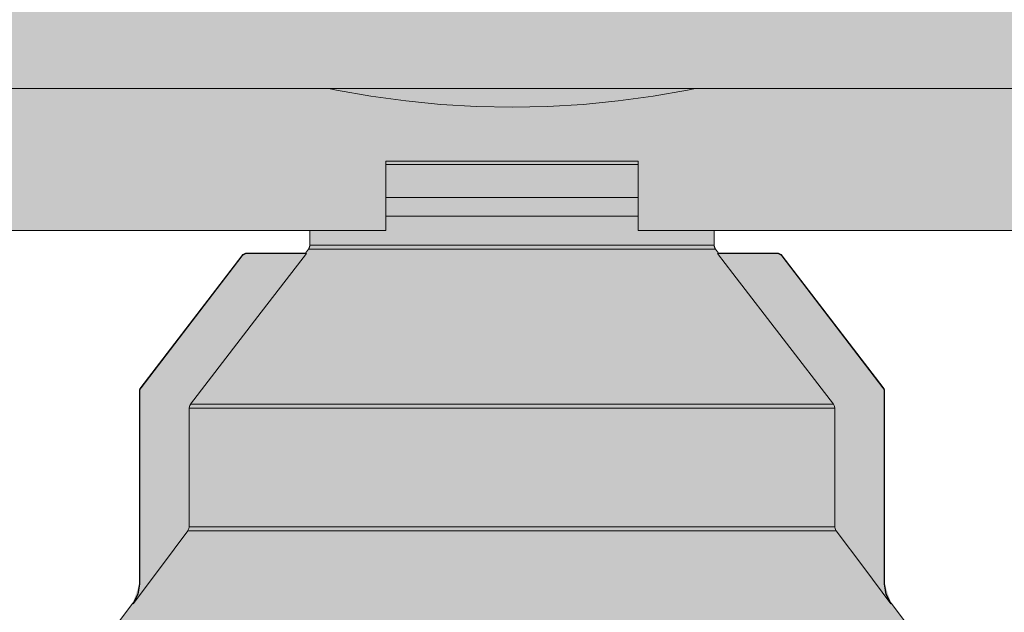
# Model space of a CAD drawing. Header units: inches. Extents: x -352 to 312, y -22 to 980.
# Tile 7 of 11: x -203 to 78, y 401 to 570. Entities that reach past the tile are written whole.
import ezdxf

# ---------------------------------------------------------------- set-up
doc = ezdxf.new("R2010")
doc.units = ezdxf.units.IN
doc.header["$LTSCALE"] = 48
doc.header["$MEASUREMENT"] = 0
doc.layers.add('None', color=7, linetype='Continuous', lineweight=5)

# ---------------------------------------------------------------- blocks, each defined once
blk = doc.blocks.new('Group')
at = {"layer": 'None', "linetype": 'Continuous', "lineweight": 0, "true_color": 0x404040, "transparency": 33554687}
h = blk.add_hatch(color=250, dxfattribs=at)
h.paths.add_polyline_path([(311.74, 493.87), (311.74, 673.4), (200.24, 673.4), (198.45, 673.29), (196.83, 672.93), (195.4, 672.31), (194.14, 671.45), (193.07, 670.33), (192.18, 668.96), (191.47, 667.33), (190.94, 665.45), (190.6, 666.12), (189.82, 667.64), (188.6, 670.02), (186.95, 673.27), (184.87, 677.37), (182.35, 682.33), (179.4, 688.15), (176.02, 694.83), (172.3, 702.13), (168.35, 709.78), (164.16, 717.8), (159.73, 726.18), (155.07, 734.93), (150.17, 744.04), (145.04, 753.51), (139.67, 763.34), (134.12, 773.41), (128.42, 783.6), (122.6, 793.9), (116.63, 804.31), (110.53, 814.84), (104.29, 825.49), (97.92, 836.24), (91.4, 847.12), (84.85, 857.86), (78.37, 868.21), (71.94, 878.19), (65.58, 887.78), (59.27, 896.99), (53.03, 905.81), (46.85, 914.26), (40.73, 922.32), (38.76, 924.85), (36.75, 927.4), (34.7, 929.97), (32.62, 932.55), (30.5, 935.14), (28.35, 937.75), (26.15, 940.38), (23.92, 943.02), (21.67, 945.64), (19.39, 948.19), (17.09, 950.68), (14.77, 953.1), (12.44, 955.45), (10.08, 957.74), (7.71, 959.97), (5.31, 962.12), (2.9, 964.2), (0.48, 966.16), (-1.95, 968.02), (-4.4, 969.78), (-6.85, 971.42), (-9.32, 972.97), (-11.8, 974.4), (-14.28, 975.73), (-16.77, 976.91), (-19.26, 977.91), (-21.74, 978.72), (-24.21, 979.34), (-26.67, 979.77), (-29.13, 980.02), (-31.59, 980.08), (-34.03, 979.95), (-40.22, 978.63), (-45.75, 975.84), (-50.61, 971.6), (-54.81, 965.89), (-58.35, 958.72), (-61.23, 950.1), (-63.45, 940.01), (-65.01, 928.46), (-65.76, 922.36), (-66.39, 916.08), (-66.9, 909.61), (-67.3, 902.97), (-67.58, 896.14), (-67.75, 889.13), (-67.79, 881.94), (-67.72, 874.56), (-70.56, 874.56), (-70.86, 874.56), (-71.13, 874.52), (-71.37, 874.43), (-71.57, 874.29), (-71.74, 874.11), (-71.88, 873.88), (-71.98, 873.61), (-72.05, 873.29), (-75.41, 852.23), (-77.67, 851.37), (-81.15, 825.24), (-81.17, 825.13), (-81.19, 824.99), (-81.2, 824.84), (-81.22, 824.67), (-81.22, 824.49), (-81.23, 824.28), (-81.24, 824.07), (-81.24, 823.83), (-81.24, 809.86), (-80.2, 792.09), (-80.2, 764.31), (-84.64, 764.31), (-84.64, 759.95), (-87, 759.95), (-87, 755.5), (-145.37, 755.5), (-145.37, 758.33), (-191.1, 758.33), (-191.1, 755.6), (-199.41, 755.6), (-218.31, 736.6), (-218.31, 619.43), (-247.6, 619.43), (-247.6, 616.6), (-251.38, 616.6), (-251.38, 636.44), (-258.94, 636.44), (-258.92, 631.79), (-258.9, 627.76), (-258.9, 624.35), (-258.89, 621.56), (-258.9, 619.39), (-258.9, 617.84), (-258.92, 616.91), (-258.94, 616.6), (-268.39, 616.6), (-268.39, 629.83), (-283.51, 629.83), (-288.28, 627.75), (-293.42, 600.16), (-312.99, 600.16), (-312.99, 597.24), (-319.47, 597.24), (-319.47, 594.87), (-351.48, 594.87), (-351.48, 572.26), (-319.6, 572.26), (-319.6, 569.73), (-312.99, 569.73), (-312.99, 566.9), (-293.42, 566.9), (-288.37, 539.31), (-283.51, 537.29), (-268.39, 537.23), (-268.39, 550.46), (-258.94, 550.46), (-258.94, 530.66), (-251.38, 530.66), (-251.38, 550.46), (-247.6, 550.46), (-247.6, 547.62), (-218.41, 547.62), (-218.38, 547.32), (-218.37, 547.03), (-218.41, 546.76), (-218.47, 546.49), (-218.56, 546.24), (-218.69, 546.01), (-218.85, 545.78), (-219.03, 545.57), (-219.12, 545.48), (-219.24, 545.37), (-219.37, 545.22), (-219.53, 545.05), (-219.72, 544.85), (-219.93, 544.63), (-220.16, 544.38), (-220.42, 544.1), (-220.7, 543.8), (-221.01, 543.49), (-221.34, 543.16), (-221.69, 542.82), (-222.07, 542.46), (-222.47, 542.09), (-222.9, 541.71), (-223.35, 541.31), (-223.82, 540.89), (-224.32, 540.47), (-224.84, 540.04), (-225.39, 539.61), (-225.96, 539.16), (-226.55, 538.7), (-227.17, 538.24), (-227.81, 537.77), (-228.47, 537.29), (-229.16, 536.82), (-229.87, 536.36), (-230.61, 535.89), (-231.37, 535.43), (-232.15, 534.98), (-232.96, 534.52), (-233.79, 534.07), (-234.07, 533.92), (-234.33, 533.75), (-234.59, 533.58), (-234.83, 533.39), (-235.07, 533.2), (-235.29, 532.99), (-235.51, 532.77), (-235.72, 532.54), (-235.92, 532.3), (-236.1, 532.06), (-236.28, 531.81), (-236.45, 531.56), (-236.62, 531.3), (-236.77, 531.04), (-236.91, 530.78), (-237.05, 530.51), (-237.18, 530.23), (-237.29, 529.96), (-237.4, 529.68), (-237.5, 529.4), (-237.6, 529.12), (-237.68, 528.84), (-237.75, 528.55), (-237.82, 528.27), (-237.88, 527.98), (-237.93, 527.7), (-237.97, 527.43), (-238.01, 527.16), (-238.03, 526.89), (-238.05, 526.63), (-238.06, 526.37), (-238.07, 526.11), (-238.07, 525.27), (-238.07, 524.09), (-238.08, 522.57), (-238.09, 520.7), (-238.1, 518.49), (-238.11, 515.95), (-238.13, 513.06), (-238.15, 509.83), (-120.23, 509.83), (-120.23, 505.71), (-120.25, 505.5), (-120.28, 505.3), (-120.31, 505.12), (-120.35, 504.96), (-120.41, 504.82), (-120.47, 504.69), (-120.54, 504.57), (-120.62, 504.47), (-120.71, 504.38), (-120.81, 504.27), (-120.92, 504.14), (-121.03, 504.01), (-121.16, 503.86), (-121.29, 503.7), (-121.43, 503.53), (-121.58, 503.34), (-138.15, 503.34), (-138.4, 503.33), (-138.64, 503.3), (-138.86, 503.24), (-139.06, 503.16), (-139.25, 503.05), (-139.42, 502.92), (-139.57, 502.77), (-139.7, 502.59), (-140.26, 501.83), (-141.68, 499.96), (-143.97, 496.97), (-147.12, 492.86), (-151.14, 487.63), (-156.03, 481.28), (-161.78, 473.82), (-168.39, 465.23), (-168.52, 465.07), (-168.63, 464.89), (-168.72, 464.72), (-168.79, 464.53), (-168.85, 464.34), (-168.89, 464.14), (-168.92, 463.93), (-168.93, 463.72), (-168.93, 462.68), (-168.93, 459.98), (-168.94, 455.63), (-168.94, 449.62), (-168.95, 441.95), (-168.96, 432.63), (-168.97, 421.66), (-168.99, 409.03), (-169.02, 408.19), (-169.11, 407.39), (-169.25, 406.62), (-169.45, 405.88), (-169.71, 405.18), (-170.02, 404.51), (-170.39, 403.88), (-170.81, 403.27), (-171.26, 402.69), (-171.72, 402.09), (-172.18, 401.49), (-172.64, 400.88), (-173.11, 400.26), (-173.59, 399.63), (-174.07, 398.99), (-174.55, 398.34), (-174.66, 398.22), (-174.76, 398.09), (-174.85, 397.94), (-174.91, 397.78), (-174.97, 397.6), (-175.01, 397.41), (-175.03, 397.21), (-175.04, 397), (-175.04, 389.73), (-175.05, 389.55), (-175.07, 389.38), (-175.1, 389.21), (-175.14, 389.06), (-175.19, 388.91), (-175.26, 388.77), (-175.33, 388.64), (-175.41, 388.52), (-175.52, 388.37), (-175.66, 388.19), (-175.84, 387.95), (-176.05, 387.67), (-176.29, 387.34), (-176.58, 386.96), (-176.89, 386.53), (-177.25, 386.06), (-177.35, 385.91), (-177.44, 385.76), (-177.51, 385.61), (-177.57, 385.46), (-177.62, 385.31), (-177.65, 385.15), (-177.67, 385), (-177.68, 384.85), (-177.68, 375.37), (-248.55, 375.37), (-248.55, 378.68), (-293.87, 378.68), (-293.87, 370.17), (-248.55, 370.17), (-248.55, 374.42), (-162.78, 374.42), (-162.75, 372.43), (-162.73, 370.7), (-162.72, 369.24), (-162.72, 368.05), (-162.72, 367.12), (-162.73, 366.45), (-162.75, 366.05), (-162.78, 365.92), (-177.57, 365.92), (-177.68, 339.9), (-177.68, 339.7), (-177.66, 339.5), (-177.6, 339.3), (-177.51, 339.1), (-177.39, 338.9), (-177.24, 338.7), (-177.06, 338.5), (-176.85, 338.3), (-176.63, 338.11), (-176.43, 337.93), (-176.24, 337.77), (-176.07, 337.62), (-175.91, 337.48), (-175.77, 337.36), (-175.65, 337.25), (-175.54, 337.15), (-175.42, 337.03), (-175.32, 336.9), (-175.23, 336.75), (-175.16, 336.58), (-175.11, 336.4), (-175.07, 336.19), (-175.04, 335.97), (-175.04, 335.74), (-175.04, 335.29), (-175.04, 334.44), (-175.04, 333.18), (-175.03, 331.52), (-175.03, 329.45), (-175.03, 326.98), (-175.03, 324.1), (-175.03, 320.82), (-175.02, 320.64), (-174.98, 320.47), (-174.92, 320.29), (-174.83, 320.11), (-174.72, 319.93), (-174.58, 319.76), (-174.42, 319.58), (-174.23, 319.4), (-174, 319.21), (-173.73, 318.97), (-173.4, 318.69), (-173.03, 318.37), (-172.61, 318.01), (-172.14, 317.61), (-171.62, 317.17), (-171.06, 316.69), (-170.54, 315.89), (-170.1, 315.09), (-169.72, 314.3), (-169.41, 313.5), (-169.17, 312.71), (-169, 311.92), (-168.9, 311.14), (-168.87, 310.35), (-168.87, 143.78), (-168.84, 142.52), (-168.69, 141.35), (-168.41, 140.25), (-168, 139.25), (-167.46, 138.32), (-166.79, 137.48), (-165.99, 136.72), (-165.06, 136.04), (-163.97, 135.36), (-162.69, 134.57), (-161.21, 133.69), (-159.54, 132.7), (-157.68, 131.61), (-155.62, 130.42), (-153.38, 129.12), (-150.94, 127.73), (-143.95, 127.72), (-143.95, 54.56), (-145.56, 53.97), (-145.56, 49.85), (-145.58, 49.47), (-145.65, 49.11), (-145.75, 48.77), (-145.89, 48.45), (-146.07, 48.16), (-146.28, 47.88), (-146.53, 47.63), (-146.82, 47.4), (-147.52, 46.9), (-149.02, 45.84), (-151.32, 44.2), (-154.42, 42.01), (-158.31, 39.25), (-162.99, 35.92), (-168.47, 32.03), (-174.75, 27.58), (-174.75, -21.95), (-154.16, -21.95), (-153.91, -21.91), (-153.7, -21.85), (-153.52, -21.77), (-153.37, -21.67), (-153.26, -21.55), (-153.18, -21.42), (-153.13, -21.27), (-153.11, -21.1), (-153.11, -18.17), (-153.14, -17.95), (-153.2, -17.76), (-153.29, -17.6), (-153.4, -17.47), (-153.55, -17.36), (-153.73, -17.29), (-153.93, -17.24), (-154.17, -17.23), (-158.78, -17.23), (-159, -17.22), (-159.19, -17.18), (-159.35, -17.11), (-159.49, -17.02), (-159.59, -16.9), (-159.66, -16.76), (-159.7, -16.58), (-159.72, -16.38), (-159.72, -16.08), (-159.72, -15.57), (-159.72, -14.88), (-159.72, -14), (-159.72, -12.92), (-159.72, -11.65), (-159.73, -10.19), (-159.73, -8.54), (-159.69, -8.31), (-159.62, -8.12), (-159.54, -7.96), (-159.43, -7.83), (-159.3, -7.72), (-159.15, -7.65), (-158.98, -7.61), (-158.78, -7.59), (-153.96, -7.59), (-153.77, -7.56), (-153.61, -7.52), (-153.47, -7.45), (-153.36, -7.38), (-153.27, -7.28), (-153.21, -7.17), (-153.17, -7.05), (-153.16, -6.91), (-153.16, -5.61), (-153.19, -5.43), (-153.25, -5.28), (-153.32, -5.15), (-153.43, -5.04), (-153.55, -4.96), (-153.7, -4.9), (-153.87, -4.86), (-154.06, -4.85), (-158.78, -4.85), (-159.01, -4.82), (-159.2, -4.76), (-159.36, -4.68), (-159.49, -4.59), (-159.6, -4.47), (-159.67, -4.34), (-159.71, -4.18), (-159.73, -4.01), (-159.73, -3.75), (-159.73, -3.33), (-159.73, -2.76), (-159.72, -2.04), (-159.72, -1.17), (-159.72, -0.14), (-159.72, 1.04), (-159.71, 2.38), (-159.65, 2.57), (-159.57, 2.73), (-159.48, 2.86), (-159.38, 2.98), (-159.26, 3.06), (-159.13, 3.12), (-159, 3.16), (-158.85, 3.17), (-91.7, 3.18), (-91.7, 1.85), (-78.66, -22.27), (-46.15, -22.34), (-33.11, 1.85), (-33.11, 3.18), (33.97, 3.18), (34.19, 3.14), (34.38, 3.08), (34.55, 3), (34.68, 2.89), (34.78, 2.76), (34.86, 2.61), (34.9, 2.43), (34.92, 2.24), (34.92, -3.91), (34.91, -4.13), (34.87, -4.32), (34.81, -4.48), (34.7, -4.61), (34.57, -4.72), (34.4, -4.79), (34.2, -4.84), (33.97, -4.85), (29.25, -4.85), (29.04, -4.89), (28.85, -4.94), (28.7, -5), (28.57, -5.08), (28.47, -5.17), (28.4, -5.28), (28.36, -5.41), (28.34, -5.54), (28.34, -6.73), (28.36, -6.93), (28.4, -7.11), (28.45, -7.25), (28.53, -7.38), (28.62, -7.47), (28.73, -7.54), (28.86, -7.58), (29, -7.59), (33.97, -7.59), (34.19, -7.65), (34.38, -7.72), (34.55, -7.81), (34.68, -7.92), (34.78, -8.05), (34.86, -8.19), (34.9, -8.36), (34.92, -8.54), (34.92, -16.28), (34.88, -16.5), (34.82, -16.69), (34.75, -16.85), (34.65, -16.98), (34.54, -17.09), (34.41, -17.16), (34.26, -17.2), (34.09, -17.22), (29.16, -17.22), (28.97, -17.25), (28.81, -17.3), (28.67, -17.38), (28.56, -17.49), (28.47, -17.62), (28.41, -17.78), (28.37, -17.96), (28.36, -18.17), (28.36, -21.26), (28.4, -21.42), (28.45, -21.56), (28.53, -21.68), (28.62, -21.77), (28.72, -21.85), (28.84, -21.9), (28.98, -21.93), (29.13, -21.94), (29.59, -21.94), (30.67, -21.94), (32.36, -21.94), (34.65, -21.94), (37.56, -21.95), (41.08, -21.95), (45.2, -21.95), (49.94, -21.95), (49.94, 27.53), (21.81, 47.56), (21.56, 47.84), (21.34, 48.11), (21.16, 48.38), (21.01, 48.66), (20.9, 48.94), (20.81, 49.21), (20.76, 49.49), (20.75, 49.77), (20.75, 50.09), (20.75, 50.46), (20.75, 50.9), (20.75, 51.4), (20.75, 51.96), (20.75, 52.59), (20.74, 53.28), (20.74, 54.03), (19.14, 54.64), (19.14, 127.72), (26.1, 127.72), (39.29, 135.24), (40.44, 135.99), (41.43, 136.82), (42.27, 137.74), (42.96, 138.73), (43.49, 139.8), (43.87, 140.96), (44.1, 142.2), (44.18, 143.51), (44.18, 147.31), (44.17, 155.97), (44.17, 169.51), (44.16, 187.92), (44.15, 211.2), (44.14, 239.35), (44.13, 272.38), (44.11, 310.28), (44.26, 311.54), (44.46, 312.7), (44.72, 313.74), (45.03, 314.68), (45.4, 315.5), (45.82, 316.22), (46.3, 316.82), (46.83, 317.31), (47.36, 317.73), (47.85, 318.11), (48.28, 318.45), (48.66, 318.75), (48.98, 319.01), (49.26, 319.22), (49.49, 319.4), (49.66, 319.54), (49.79, 319.67), (49.91, 319.81), (50, 319.97), (50.08, 320.16), (50.14, 320.37), (50.19, 320.6), (50.21, 320.85), (50.22, 321.12), (50.22, 335.87), (50.24, 336.09), (50.27, 336.29), (50.31, 336.48), (50.37, 336.65), (50.45, 336.81), (50.54, 336.95), (50.64, 337.08), (50.76, 337.19), (50.9, 337.3), (51.05, 337.42), (51.22, 337.55), (51.4, 337.68), (51.6, 337.82), (51.82, 337.98), (52.05, 338.13), (52.29, 338.3), (52.43, 338.43), (52.55, 338.59), (52.64, 338.76), (52.73, 338.96), (52.79, 339.18), (52.83, 339.43), (52.86, 339.69), (52.87, 339.98), (52.87, 365.92), (37.97, 365.92), (37.97, 374.42), (123.74, 374.42), (123.74, 370.17), (169.05, 370.17), (169.05, 378.68), (158.43, 378.69), (149.22, 378.7), (141.43, 378.71), (135.06, 378.71), (130.11, 378.71), (126.58, 378.7), (124.47, 378.69), (123.78, 378.68), (123.79, 378.61), (123.8, 378.45), (123.81, 378.19), (123.81, 377.83), (123.81, 377.38), (123.8, 376.82), (123.79, 376.17), (123.78, 375.42), (52.87, 375.42), (52.87, 384.67), (52.86, 384.87), (52.84, 385.06), (52.81, 385.25), (52.75, 385.43), (52.69, 385.61), (52.6, 385.78), (52.5, 385.95), (52.39, 386.12), (52.26, 386.3), (52.1, 386.51), (51.92, 386.75), (51.71, 387.03), (51.49, 387.33), (51.23, 387.67), (50.96, 388.04), (50.66, 388.44), (50.56, 388.6), (50.47, 388.77), (50.39, 388.93), (50.33, 389.09), (50.28, 389.25), (50.25, 389.41), (50.23, 389.57), (50.22, 389.72), (50.22, 396.86), (50.22, 397.06), (50.19, 397.27), (50.14, 397.48), (50.07, 397.69), (49.98, 397.91), (49.86, 398.13), (49.72, 398.35), (49.56, 398.58), (49.35, 398.86), (49.09, 399.22), (48.76, 399.66), (48.37, 400.18), (47.91, 400.79), (47.39, 401.48), (46.82, 402.26), (46.17, 403.11), (45.68, 403.72), (45.25, 404.4), (44.88, 405.17), (44.58, 406.02), (44.35, 406.96), (44.19, 407.98), (44.09, 409.08), (44.05, 410.26), (44.05, 412.17), (44.06, 415.44), (44.06, 420.07), (44.07, 426.06), (44.08, 433.41), (44.09, 442.13), (44.1, 452.2), (44.11, 463.64), (44.09, 463.89), (44.04, 464.12), (43.99, 464.35), (43.92, 464.56), (43.85, 464.76), (43.75, 464.95), (43.65, 465.13), (43.53, 465.29), (42.98, 466.01), (41.56, 467.86), (39.28, 470.82), (36.13, 474.9), (32.11, 480.11), (27.24, 486.44), (21.49, 493.89), (14.89, 502.46), (14.75, 502.65), (14.6, 502.82), (14.43, 502.96), (14.25, 503.07), (14.06, 503.16), (13.85, 503.23), (13.63, 503.26), (13.39, 503.28), (12.91, 503.28), (11.98, 503.28), (10.59, 503.29), (8.74, 503.31), (6.43, 503.33), (3.66, 503.35), (0.43, 503.37), (-3.26, 503.4), (-4.14, 504.5), (-4.25, 504.62), (-4.33, 504.76), (-4.41, 504.91), (-4.47, 505.08), (-4.52, 505.26), (-4.55, 505.45), (-4.57, 505.66), (-4.58, 505.89), (-4.58, 509.83), (113.34, 509.83), (113.34, 526.19), (113.28, 527.48), (113.07, 528.68), (112.72, 529.8), (112.23, 530.84), (111.59, 531.8), (110.81, 532.68), (109.89, 533.49), (108.82, 534.21), (108.4, 534.46), (107.98, 534.71), (107.55, 534.96), (107.14, 535.21), (106.72, 535.46), (106.31, 535.71), (105.9, 535.95), (105.49, 536.2), (105.08, 536.44), (104.67, 536.7), (104.26, 536.96), (103.84, 537.23), (103.42, 537.5), (103, 537.79), (102.58, 538.08), (102.16, 538.38), (101.73, 538.69), (101.29, 539.02), (100.86, 539.35), (100.42, 539.7), (99.97, 540.06), (99.52, 540.44), (99.06, 540.82), (98.6, 541.22), (98.13, 541.63), (97.66, 542.07), (97.17, 542.53), (96.68, 543.01), (96.17, 543.51), (95.66, 544.04), (95.14, 544.58), (94.61, 545.15), (94.52, 545.24), (94.45, 545.33), (94.37, 545.41), (94.3, 545.49), (94.24, 545.57), (94.17, 545.65), (94.11, 545.72), (94.06, 545.8), (94.01, 545.87), (93.96, 545.94), (93.91, 546.01), (93.87, 546.08), (93.83, 546.15), (93.79, 546.21), (93.75, 546.28), (93.72, 546.35), (93.69, 546.42), (93.67, 546.49), (93.64, 546.56), (93.62, 546.63), (93.6, 546.7), (93.58, 546.78), (93.56, 546.85), (93.55, 546.93), (93.54, 547), (93.53, 547.08), (93.52, 547.16), (93.52, 547.25), (93.51, 547.34), (93.51, 547.43), (93.5, 547.52), (93.5, 547.62), (93.72, 547.62), (94.11, 547.62), (94.66, 547.62), (95.37, 547.62), (96.25, 547.61), (97.3, 547.61), (98.51, 547.61), (99.88, 547.6), (101.35, 547.6), (102.85, 547.59), (104.39, 547.59), (105.94, 547.58), (107.53, 547.58), (109.15, 547.57), (110.8, 547.57), (112.48, 547.57), (114.15, 547.56), (115.79, 547.56), (117.39, 547.56), (118.95, 547.56), (120.47, 547.56), (121.95, 547.56), (123.39, 547.56), (124.8, 547.56), (126.1, 547.56), (127.23, 547.57), (128.18, 547.57), (128.96, 547.58), (129.57, 547.59), (130, 547.6), (130.26, 547.61), (130.35, 547.62), (130.35, 550.46), (143.58, 550.46), (143.58, 555.18), (154.51, 555.29), (154.51, 561.9), (190.8, 561.9), (190.8, 503.32), (190.98, 501.1), (191.46, 499.18), (192.24, 497.56), (193.31, 496.23), (194.67, 495.2), (196.33, 494.46), (198.29, 494.02), (200.54, 493.87)])
h.paths.add_polyline_path([(190.8, 640.14), (190.8, 605.36), (154.51, 605.36), (154.54, 611.87), (143.58, 611.87), (143.58, 616.6), (130.35, 616.6), (130.35, 619.43), (93.5, 619.43), (93.5, 736.6), (74.55, 755.54), (59.48, 755.54), (59.48, 778.74), (31.14, 778.74), (31.14, 755.5), (-37.87, 755.5), (-37.87, 759.88), (-40.23, 759.88), (-40.23, 764.29), (-43.91, 764.29), (-43.91, 792.09), (-42.87, 809.86), (-42.87, 824.11), (-42.95, 825.15), (-46.4, 851.39), (-48.7, 852.28), (-52.06, 873.29), (-52.15, 873.58), (-52.26, 873.84), (-52.4, 874.05), (-52.55, 874.23), (-52.74, 874.37), (-52.94, 874.47), (-53.17, 874.53), (-53.42, 874.55), (-53.7, 874.55), (-54, 874.56), (-54.33, 874.56), (-54.69, 874.56), (-55.07, 874.56), (-55.48, 874.56), (-55.92, 874.56), (-56.39, 874.56), (-56.47, 881.77), (-56.37, 887.71), (-56.26, 892.93), (-56.15, 897.44), (-56.03, 901.24), (-55.91, 904.32), (-55.79, 906.69), (-55.66, 908.35), (-55.53, 909.29), (-55.48, 909.58), (-55.41, 910), (-55.34, 910.57), (-55.27, 911.26), (-55.18, 912.1), (-55.09, 913.06), (-54.99, 914.17), (-54.88, 915.41), (-54.76, 916.75), (-54.62, 918.13), (-54.47, 919.57), (-54.31, 921.05), (-54.14, 922.59), (-53.94, 924.17), (-53.74, 925.81), (-53.52, 927.5), (-53.28, 929.21), (-53.03, 930.93), (-52.76, 932.66), (-52.47, 934.4), (-52.17, 936.14), (-51.85, 937.89), (-51.51, 939.64), (-51.15, 941.41), (-50.77, 943.14), (-50.37, 944.79), (-49.95, 946.36), (-49.5, 947.85), (-49.03, 949.26), (-48.53, 950.59), (-48.01, 951.84), (-47.47, 953.02), (-47.2, 953.57), (-46.93, 954.12), (-46.66, 954.68), (-46.39, 955.24), (-46.11, 955.81), (-45.84, 956.38), (-45.56, 956.95), (-45.28, 957.53), (-44.99, 958.11), (-44.69, 958.68), (-44.38, 959.25), (-44.06, 959.81), (-43.72, 960.36), (-43.37, 960.9), (-43, 961.44), (-42.63, 961.97), (-42.24, 962.49), (-41.83, 963), (-41.4, 963.49), (-40.95, 963.98), (-40.49, 964.45), (-40, 964.9), (-39.5, 965.35), (-38.98, 965.78), (-38.44, 966.2), (-37.87, 966.59), (-37.27, 966.95), (-36.63, 967.29), (-35.97, 967.61), (-35.28, 967.91), (-34.56, 968.18), (-33.82, 968.42), (-31.7, 968.86), (-29.43, 968.93), (-27, 968.62), (-24.41, 967.95), (-21.67, 966.9), (-18.76, 965.48), (-15.7, 963.69), (-12.48, 961.54), (-7.47, 958.14), (-2.14, 953.82), (3.53, 948.59), (9.53, 942.43), (15.86, 935.36), (22.52, 927.37), (29.51, 918.45), (36.83, 908.62), (46.9, 894.41), (56.24, 880.93), (64.86, 868.18), (72.76, 856.17), (79.93, 844.89), (86.38, 834.34), (92.11, 824.53), (97.11, 815.45), (98.04, 813.73), (99.16, 811.67), (100.48, 809.29), (101.99, 806.57), (103.71, 803.52), (105.62, 800.13), (107.73, 796.41), (110.03, 792.36), (112.49, 788.03), (115.06, 783.49), (117.73, 778.73), (120.52, 773.75), (123.41, 768.56), (126.42, 763.15), (129.53, 757.53), (132.76, 751.69), (136.07, 745.66), (139.45, 739.47), (142.89, 733.13), (146.4, 726.63), (149.97, 719.98), (153.61, 713.17), (157.31, 706.2), (161.08, 699.07), (164.88, 691.84), (168.65, 684.58), (172.39, 677.27), (176.12, 669.92), (179.82, 662.54), (183.5, 655.11), (187.16, 647.65)])
for points in [[(-9.99, 550.56), (-12.24, 550.11), (-22.08, 548.37), (-32.05, 547.01), (-42.12, 546.04), (-52.26, 545.45), (-62.43, 545.26), (-72.61, 545.45), (-82.75, 546.04), (-92.82, 547.01), (-102.79, 548.37), (-112.62, 550.11), (-114.88, 550.56)], [(-120.26, 505.81), (-120.27, 505.66), (-120.28, 505.51), (-120.32, 505.36), (-120.36, 505.21), (-120.42, 505.06), (-120.48, 504.92), (-120.56, 504.79), (-120.65, 504.66)], [(-4.22, 504.66), (-4.3, 504.79), (-4.38, 504.92), (-4.45, 505.06), (-4.51, 505.21), (-4.55, 505.36), (-4.58, 505.51), (-4.6, 505.66), (-4.61, 505.81)], [(-121.21, 503.38), (-135.1, 485.36), (-154.37, 460.33)], [(-138.23, 503.51), (-138.44, 503.49), (-138.66, 503.46), (-138.86, 503.4), (-139.06, 503.31), (-139.25, 503.2), (-139.43, 503.08), (-139.58, 502.93), (-139.73, 502.77)], [(-138.23, 503.38), (-138.43, 503.37), (-138.63, 503.34), (-138.82, 503.28), (-139.01, 503.2), (-139.18, 503.1), (-139.35, 502.98), (-139.5, 502.84), (-139.63, 502.69)], [(-121.21, 503.38), (-121.41, 503.42), (-121.52, 503.47), (-121.54, 503.51)], [(-3.33, 503.51), (-3.34, 503.47), (-3.45, 503.42), (-3.66, 503.38)], [(-3.66, 503.38), (0.78, 497.63), (29.5, 460.33)], [(14.86, 502.77), (14.72, 502.93), (14.56, 503.08), (14.39, 503.2), (14.2, 503.31), (14, 503.4), (13.79, 503.46), (13.58, 503.49), (13.36, 503.51)], [(14.76, 502.69), (14.63, 502.84), (14.48, 502.98), (14.32, 503.1), (14.14, 503.2), (13.96, 503.28), (13.76, 503.34), (13.56, 503.37), (13.36, 503.38)], [(-168.63, 465.07), (-168.71, 464.94), (-168.79, 464.81), (-168.86, 464.67), (-168.92, 464.53), (-168.96, 464.38), (-168.99, 464.23), (-169.01, 464.08), (-169.02, 463.92)], [(-168.53, 465), (-168.61, 464.88), (-168.68, 464.75), (-168.75, 464.62), (-168.8, 464.49), (-168.84, 464.35), (-168.87, 464.21), (-168.89, 464.07), (-168.89, 463.92)], [(44.03, 463.92), (44.02, 464.07), (44, 464.21), (43.97, 464.35), (43.93, 464.49), (43.88, 464.62), (43.82, 464.75), (43.74, 464.88), (43.66, 465)], [(44.15, 463.92), (44.14, 464.08), (44.13, 464.23), (44.09, 464.38), (44.05, 464.53), (43.99, 464.67), (43.93, 464.81), (43.85, 464.94), (43.76, 465.07)], [(-154.37, 460.33), (-154.44, 460.23), (-154.62, 459.88), (-154.76, 459.26), (-154.76, 459.18)], [(29.5, 460.33), (29.75, 459.9), (29.89, 459.28), (29.89, 459.18)], [(-155.14, 424.1), (-163.02, 413.58), (-170.78, 403.22)], [(-154.76, 425.23), (-154.76, 425.1), (-154.83, 424.71), (-155.11, 424.14), (-155.14, 424.1)], [(29.89, 425.23), (29.9, 425.1), (29.97, 424.71), (30.24, 424.14), (30.27, 424.1)], [(30.27, 424.1), (38.16, 413.58), (45.92, 403.22)], [(-169.02, 409.03), (-169.5, 406.05), (-170.83, 403.46), (-170.9, 403.38)], [(-168.89, 408.9), (-169.37, 405.91), (-170.78, 403.22)], [(-169.02, 409.03), (-168.95, 409.04), (-168.89, 408.9)], [(44.03, 408.9), (44.09, 409.04), (44.15, 409.03)], [(45.92, 403.22), (44.51, 405.9), (44.03, 408.9)], [(44.15, 409.03), (44.63, 406.05), (45.97, 403.46), (46.03, 403.38)], [(-170.78, 403.22), (-170.84, 403.38), (-170.9, 403.38)], [(46.03, 403.38), (45.97, 403.38), (45.92, 403.22)]]:
    blk.add_hatch(color=250, dxfattribs=at).paths.add_polyline_path(points)
at = {"layer": 'None', "color": 7, "linetype": 'Continuous', "lineweight": 5, "transparency": 33554687}
for p, q in [((92.66, 550.56), (-217.53, 550.56)), ((-98.53, 509.93), (-98.53, 529.77)), ((-26.34, 529.77), (-26.34, 509.93)), ((-98.53, 528.83), (-26.34, 528.83)), ((-120.26, 509.93), (-120.26, 505.81)), ((-4.61, 505.81), (-4.61, 509.93)), ((-120.65, 504.66), (-121.54, 503.51)), ((-3.33, 503.51), (-4.22, 504.66)), ((-139.73, 502.77), (-168.63, 465.07)), ((-139.63, 502.69), (-168.53, 465)), ((-139.63, 502.69), (-139.73, 502.77)), ((-138.23, 503.38), (-138.23, 503.51)), ((-121.54, 503.51), (-138.23, 503.51)), ((-121.21, 503.38), (-138.23, 503.38)), ((13.36, 503.38), (-3.66, 503.38)), ((13.36, 503.51), (-3.33, 503.51)), ((13.36, 503.38), (13.36, 503.51)), ((14.76, 502.69), (14.86, 502.77)), ((43.66, 465), (14.76, 502.69)), ((43.76, 465.07), (14.86, 502.77)), ((-168.53, 465), (-168.63, 465.07)), ((43.66, 465), (43.76, 465.07)), ((-168.89, 463.92), (-169.02, 463.92)), ((-169.02, 463.92), (-169.02, 409.03)), ((-168.89, 463.92), (-168.89, 408.9)), ((44.03, 408.9), (44.03, 463.92)), ((44.03, 463.92), (44.15, 463.92)), ((44.15, 409.03), (44.15, 463.92)), ((-154.76, 459.18), (-154.76, 425.23)), ((29.89, 459.18), (29.89, 425.23)), ((-170.9, 403.38), (-174.69, 398.3)), ((49.82, 398.3), (46.03, 403.38))]:
    blk.add_line(p, q, dxfattribs=at)
at = {"layer": 'None', "color": 7, "linetype": 'Continuous', "lineweight": 5, "transparency": 33554687, "flags": 128}
for points in [[(-9.99, 550.56), (-12.24, 550.11), (-22.08, 548.37), (-32.05, 547.01), (-42.12, 546.04), (-52.26, 545.45), (-62.43, 545.26), (-72.61, 545.45), (-82.75, 546.04), (-92.82, 547.01), (-102.79, 548.37), (-112.62, 550.11), (-114.88, 550.56)], [(-26.34, 529.77), (-35.28, 529.77), (-44.29, 529.77), (-53.35, 529.77), (-62.43, 529.77), (-71.52, 529.77), (-80.58, 529.77), (-89.59, 529.77), (-98.53, 529.77)], [(-26.34, 519.38), (-32.39, 519.38), (-40.84, 519.38), (-49.43, 519.38), (-58.09, 519.38), (-66.78, 519.38), (-75.44, 519.38), (-84.02, 519.38), (-92.48, 519.38), (-98.53, 519.38)], [(-26.34, 519.38), (-32.39, 519.38), (-40.84, 519.38), (-49.43, 519.38), (-58.09, 519.38), (-66.78, 519.38), (-75.44, 519.38), (-84.02, 519.38), (-92.48, 519.38), (-98.53, 519.38)], [(-26.34, 514.09), (-32.39, 514.09), (-40.84, 514.09), (-49.43, 514.09), (-58.09, 514.09), (-66.78, 514.09), (-75.44, 514.09), (-84.02, 514.09), (-92.48, 514.09), (-98.53, 514.09)], [(-238.18, 509.93), (-237.84, 509.93), (-236.83, 509.93), (-235.15, 509.93), (-232.8, 509.93), (-229.8, 509.93), (-226.16, 509.93), (-221.89, 509.93), (-217, 509.93), (-211.52, 509.93), (-205.47, 509.93), (-198.87, 509.93), (-191.75, 509.93), (-184.12, 509.93), (-176.03, 509.93), (-167.51, 509.93), (-158.58, 509.93), (-149.28, 509.93), (-139.64, 509.93), (-129.71, 509.93), (-119.52, 509.93), (-109.11, 509.93), (-98.53, 509.93)], [(-26.34, 509.93), (-15.75, 509.93), (-5.34, 509.93), (4.85, 509.93), (14.78, 509.93), (24.41, 509.93), (33.71, 509.93), (42.64, 509.93), (51.17, 509.93), (59.26, 509.93), (66.88, 509.93), (74.01, 509.93), (80.61, 509.93), (86.66, 509.93), (92.14, 509.93), (97.02, 509.93), (101.3, 509.93), (104.94, 509.93), (107.94, 509.93), (110.28, 509.93), (111.97, 509.93), (112.98, 509.93), (113.32, 509.93)], [(-120.26, 505.81), (-120.27, 505.66), (-120.28, 505.51), (-120.32, 505.36), (-120.36, 505.21), (-120.42, 505.06), (-120.48, 504.92), (-120.56, 504.79), (-120.65, 504.66)], [(-4.22, 504.66), (-4.56, 504.66), (-5.58, 504.66), (-7.26, 504.66), (-9.6, 504.66), (-12.55, 504.66), (-16.09, 504.66), (-20.17, 504.66), (-24.74, 504.66), (-29.76, 504.66), (-35.16, 504.66), (-40.88, 504.66), (-46.86, 504.66), (-53.01, 504.66), (-59.28, 504.66), (-65.58, 504.66), (-71.85, 504.66), (-78.01, 504.66), (-83.98, 504.66), (-89.7, 504.66), (-95.1, 504.66), (-100.12, 504.66), (-104.7, 504.66), (-108.78, 504.66), (-112.32, 504.66), (-115.27, 504.66), (-117.6, 504.66), (-119.29, 504.66), (-120.31, 504.66), (-120.65, 504.66)], [(-4.61, 505.81), (-4.94, 505.81), (-5.96, 505.81), (-7.63, 505.81), (-9.95, 505.81), (-12.88, 505.81), (-16.4, 505.81), (-20.45, 505.81), (-25, 505.81), (-29.98, 505.81), (-35.35, 505.81), (-41.03, 505.81), (-46.96, 505.81), (-53.08, 505.81), (-59.3, 505.81), (-65.56, 505.81), (-71.79, 505.81), (-77.9, 505.81), (-83.84, 505.81), (-89.52, 505.81), (-94.88, 505.81), (-99.87, 505.81), (-104.41, 505.81), (-108.47, 505.81), (-111.98, 505.81), (-114.91, 505.81), (-117.23, 505.81), (-118.91, 505.81), (-119.92, 505.81), (-120.26, 505.81)], [(-4.22, 504.66), (-4.3, 504.79), (-4.38, 504.92), (-4.45, 505.06), (-4.51, 505.21), (-4.55, 505.36), (-4.58, 505.51), (-4.6, 505.66), (-4.61, 505.81)], [(-121.21, 503.38), (-135.1, 485.36), (-154.37, 460.33)], [(-138.23, 503.51), (-138.44, 503.49), (-138.66, 503.46), (-138.86, 503.4), (-139.06, 503.31), (-139.25, 503.2), (-139.43, 503.08), (-139.58, 502.93), (-139.73, 502.77)], [(-138.23, 503.38), (-138.43, 503.37), (-138.63, 503.34), (-138.82, 503.28), (-139.01, 503.2), (-139.18, 503.1), (-139.35, 502.98), (-139.5, 502.84), (-139.63, 502.69)], [(-121.21, 503.38), (-121.41, 503.42), (-121.52, 503.47), (-121.54, 503.51)], [(-3.33, 503.51), (-3.34, 503.47), (-3.45, 503.42), (-3.66, 503.38)], [(-3.66, 503.38), (0.78, 497.63), (29.5, 460.33)], [(14.86, 502.77), (14.72, 502.93), (14.56, 503.08), (14.39, 503.2), (14.2, 503.31), (14, 503.4), (13.79, 503.46), (13.58, 503.49), (13.36, 503.51)], [(14.76, 502.69), (14.63, 502.84), (14.48, 502.98), (14.32, 503.1), (14.14, 503.2), (13.96, 503.28), (13.76, 503.34), (13.56, 503.37), (13.36, 503.38)], [(-168.63, 465.07), (-168.71, 464.94), (-168.79, 464.81), (-168.86, 464.67), (-168.92, 464.53), (-168.96, 464.38), (-168.99, 464.23), (-169.01, 464.08), (-169.02, 463.92)], [(-168.53, 465), (-168.61, 464.88), (-168.68, 464.75), (-168.75, 464.62), (-168.8, 464.49), (-168.84, 464.35), (-168.87, 464.21), (-168.89, 464.07), (-168.89, 463.92)], [(44.03, 463.92), (44.02, 464.07), (44, 464.21), (43.97, 464.35), (43.93, 464.49), (43.88, 464.62), (43.82, 464.75), (43.74, 464.88), (43.66, 465)], [(44.15, 463.92), (44.14, 464.08), (44.13, 464.23), (44.09, 464.38), (44.05, 464.53), (43.99, 464.67), (43.93, 464.81), (43.85, 464.94), (43.76, 465.07)], [(-154.37, 460.33), (-154.44, 460.23), (-154.62, 459.88), (-154.76, 459.26), (-154.76, 459.18)], [(29.89, 459.18), (28.95, 459.18), (27.35, 459.18), (25.09, 459.18), (22.19, 459.18), (18.67, 459.18), (14.57, 459.18), (9.9, 459.18), (4.71, 459.18), (-0.98, 459.18), (-7.11, 459.18), (-13.64, 459.18), (-20.53, 459.18), (-27.72, 459.18), (-35.17, 459.18), (-42.82, 459.18), (-50.61, 459.18), (-58.48, 459.18), (-66.38, 459.18), (-74.26, 459.18), (-82.05, 459.18), (-89.69, 459.18), (-97.14, 459.18), (-104.34, 459.18), (-111.23, 459.18), (-117.76, 459.18), (-123.89, 459.18), (-129.57, 459.18), (-134.77, 459.18), (-139.43, 459.18), (-143.54, 459.18), (-147.05, 459.18), (-149.95, 459.18), (-152.21, 459.18), (-153.82, 459.18), (-154.76, 459.18)], [(29.5, 460.33), (28.56, 460.33), (26.96, 460.33), (24.71, 460.33), (21.82, 460.33), (18.32, 460.33), (14.23, 460.33), (9.59, 460.33), (4.41, 460.33), (-1.25, 460.33), (-7.35, 460.33), (-13.85, 460.33), (-20.71, 460.33), (-27.88, 460.33), (-35.29, 460.33), (-42.9, 460.33), (-50.66, 460.33), (-58.5, 460.33), (-66.37, 460.33), (-74.21, 460.33), (-81.96, 460.33), (-89.57, 460.33), (-96.99, 460.33), (-104.15, 460.33), (-111.01, 460.33), (-117.52, 460.33), (-123.62, 460.33), (-129.28, 460.33), (-134.45, 460.33), (-139.1, 460.33), (-143.19, 460.33), (-146.69, 460.33), (-149.58, 460.33), (-151.83, 460.33), (-153.43, 460.33), (-154.37, 460.33)], [(29.5, 460.33), (29.75, 459.9), (29.89, 459.28), (29.89, 459.18)], [(-155.14, 424.1), (-163.02, 413.58), (-170.78, 403.22)], [(-154.76, 425.23), (-154.76, 425.1), (-154.83, 424.71), (-155.11, 424.14), (-155.14, 424.1)], [(30.27, 424.1), (29.33, 424.1), (27.72, 424.1), (25.45, 424.1), (22.54, 424.1), (19.01, 424.1), (14.89, 424.1), (10.21, 424.1), (4.99, 424.1), (-0.72, 424.1), (-6.87, 424.1), (-13.43, 424.1), (-20.35, 424.1), (-27.58, 424.1), (-35.05, 424.1), (-42.73, 424.1), (-50.56, 424.1), (-58.46, 424.1), (-66.4, 424.1), (-74.31, 424.1), (-82.13, 424.1), (-89.81, 424.1), (-97.29, 424.1), (-104.51, 424.1), (-111.43, 424.1), (-117.99, 424.1), (-124.15, 424.1), (-129.86, 424.1), (-135.07, 424.1), (-139.76, 424.1), (-143.88, 424.1), (-147.41, 424.1), (-150.32, 424.1), (-152.58, 424.1), (-154.19, 424.1), (-155.14, 424.1)], [(29.89, 425.23), (28.95, 425.23), (27.35, 425.23), (25.09, 425.23), (22.19, 425.23), (18.67, 425.23), (14.57, 425.23), (9.9, 425.23), (4.71, 425.23), (-0.98, 425.23), (-7.11, 425.23), (-13.64, 425.23), (-20.53, 425.23), (-27.72, 425.23), (-35.17, 425.23), (-42.82, 425.23), (-50.61, 425.23), (-58.48, 425.23), (-66.38, 425.23), (-74.26, 425.23), (-82.05, 425.23), (-89.69, 425.23), (-97.14, 425.23), (-104.34, 425.23), (-111.23, 425.23), (-117.76, 425.23), (-123.89, 425.23), (-129.57, 425.23), (-134.77, 425.23), (-139.43, 425.23), (-143.54, 425.23), (-147.05, 425.23), (-149.95, 425.23), (-152.21, 425.23), (-153.82, 425.23), (-154.76, 425.23)], [(29.89, 425.23), (29.9, 425.1), (29.97, 424.71), (30.24, 424.14), (30.27, 424.1)], [(30.27, 424.1), (38.16, 413.58), (45.92, 403.22)], [(-169.02, 409.03), (-169.5, 406.05), (-170.83, 403.46), (-170.9, 403.38)], [(-168.89, 408.9), (-169.37, 405.91), (-170.78, 403.22)], [(-169.02, 409.03), (-168.95, 409.04), (-168.89, 408.9)], [(44.03, 408.9), (44.09, 409.04), (44.15, 409.03)], [(45.92, 403.22), (44.51, 405.9), (44.03, 408.9)], [(44.15, 409.03), (44.63, 406.05), (45.97, 403.46), (46.03, 403.38)], [(-170.78, 403.22), (-170.84, 403.38), (-170.9, 403.38)], [(46.03, 403.38), (45.97, 403.38), (45.92, 403.22)]]:
    blk.add_lwpolyline(points, dxfattribs=at)

msp = doc.modelspace()

# ---------------------------------------------------------------- block references
at = {"layer": 'None', "color": 7, "transparency": 33554687}
msp.add_blockref('Group', (0, 0), dxfattribs=at)

doc.saveas('drawing.dxf')
